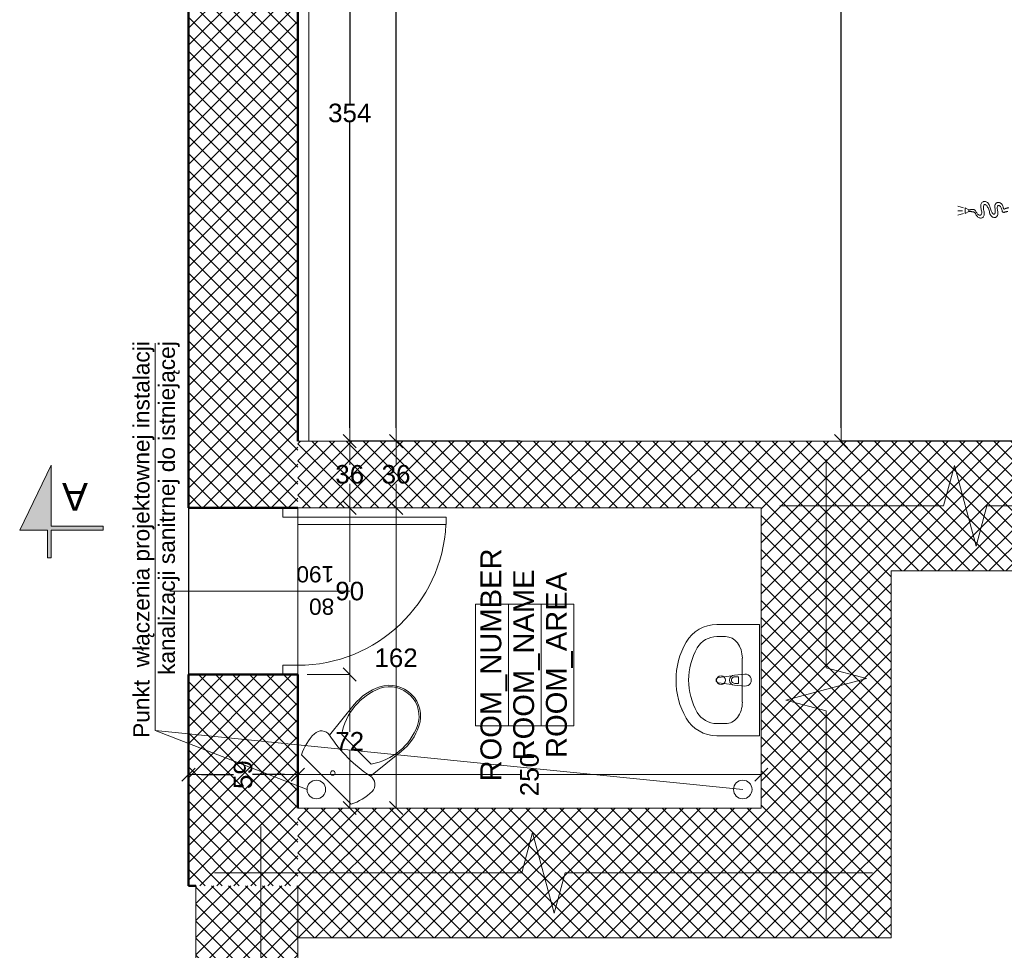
# Model space of a CAD drawing. Header units: millimetres. Extents: x 309006 to 595006, y -33000 to 67000.
# Tile 8 of 55: x 342304 to 347615, y 10254 to 15276. Entities that reach past the tile are written whole.
import ezdxf
from ezdxf.enums import TextEntityAlignment as Align

# ---------------------------------------------------------------- set-up
doc = ezdxf.new("R2010")
doc.units = ezdxf.units.MM
doc.header["$MEASUREMENT"] = 0
doc.linetypes.add('Przerywana 1_100', pattern=[100, 50, -50])
for name, color, linetype in [('Drzwi ArchiCAD', 7, 'Continuous'), ('Opisy', 7, 'Continuous'), ('Wymiary', 7, 'Continuous'), ('Ściany', 7, 'Continuous')]:
    doc.layers.add(name, color=color, linetype=linetype)
for name, color, linetype, lineweight in [('Drzwi ArchiCAD_Nr_pióra__21', 7, 'Continuous', 50), ('Drzwi ArchiCAD_Nr_pióra__3', 7, 'Continuous', 20), ('Drzwi ArchiCAD_Nr_pióra__4', 7, 'Continuous', 20), ('Instalacje_Nr_pióra__120', 7, 'Continuous', 5), ('Instalacje_Nr_pióra__245', 34, 'Continuous', 20), ('Metryczki pomieszczeń ArchiCADa_Nr_pióra__6', 7, 'Continuous', 13), ('Opisy_Nr_pióra__120', 7, 'Continuous', 5), ('Znaczniki drzwi ArchiCADa_Nr_pióra__5', 7, 'Continuous', 5), ('Znaczniki_Nr_pióra__6', 7, 'Continuous', 13), ('Ściany_Nr_pióra__21', 7, 'Continuous', 50), ('Ściany_Nr_pióra__3', 7, 'Continuous', 20)]:
    doc.layers.add(name, color=color, linetype=linetype, lineweight=lineweight)
for name, color, linetype, lineweight, true_color in [('Drzwi ArchiCAD_Nr_pióra__82', 7, 'Continuous', 5, 0x4b4b4b), ('Wyposażenie_Nr_pióra__43', 7, 'Continuous', 5, 0x4b4b4b), ('Ściany_Nr_pióra__102', 7, 'Continuous', 5, 0x8c8c8c)]:
    doc.layers.add(name, color=color, linetype=linetype, lineweight=lineweight, true_color=true_color)
doc.styles.add('GENERATED_STYLE_1', font='arial.ttf')
doc.styles.add('GENERATED_STYLE_2', font='arial.ttf')
doc.styles.add('GENERATED_STYLE_3', font='arial.ttf')
doc.dimstyles.new('GENERATED_STYLE__1', dxfattribs={"dimtxt": 100, "dimasz": 71.25, "dimexe": 0.18, "dimexo": 50, "dimgap": 0.09, "dimtad": 1, "dimdec": 0, "dimlfac": 0.1, "dimzin": 0, "dimdsep": 46, "dimtxsty": 'GENERATED_STYLE_1', "dimblk": 'ARROWHEAD_6', "dimblk1": 'ARROWHEAD_6', "dimblk2": 'ARROWHEAD_6', "dimcen": 0.09, "dimclrd": 7, "dimclre": 7, "dimclrt": 7, "dimazin": 0, "dimtfac": 1, "dimtdec": 4, "dimtmove": 0, "dimatfit": 3, "dimfxl": 1, "dimtolj": 1, "dimtzin": 0, "dimarcsym": 0})
doc.dimstyles.new('GENERATED_STYLE__2', dxfattribs={"dimtxt": 100, "dimasz": 71.25, "dimexe": 0.18, "dimexo": 50, "dimgap": 0.09, "dimtad": 1, "dimtih": 1, "dimtoh": 1, "dimdec": 0, "dimlfac": 0.1, "dimzin": 0, "dimdsep": 46, "dimtxsty": 'GENERATED_STYLE_1', "dimblk": 'ARROWHEAD_6', "dimblk1": 'ARROWHEAD_6', "dimblk2": 'ARROWHEAD_6', "dimcen": 0.09, "dimclrd": 7, "dimclre": 7, "dimclrt": 7, "dimazin": 0, "dimtfac": 1, "dimtdec": 4, "dimtmove": 0, "dimatfit": 3, "dimfxl": 1, "dimtolj": 1, "dimtzin": 0, "dimarcsym": 0})
pattern_1 = [(45, (0, 0), (-45.961939, 45.961939), []), (135, (0, 0), (45.961939, 45.961939), [])]
pattern_2 = [(135, (366601.16, -272436.916), (-45.961939, -45.961939), []), (225, (366601.16, -272436.916), (-45.961939, 45.961939), [])]

# ---------------------------------------------------------------- blocks, each defined once
blk = doc.blocks.new('D1 Drzwi proste 13_7')
at = {"layer": 'Drzwi ArchiCAD_Nr_pióra__21', "linetype": 'Continuous'}
for p, q in [((-450, 0), (-450, -80)), ((450, 0), (450, -80))]:
    blk.add_line(p, q, dxfattribs=at)
at = {"layer": 'Drzwi ArchiCAD_Nr_pióra__3', "linetype": 'Continuous'}
blk.add_arc((400, 0), 800, 92.866, 180, dxfattribs=at)
at = {"layer": 'Drzwi ArchiCAD_Nr_pióra__4', "linetype": 'Continuous'}
for p, q in [((400, 800), (360, 800)), ((360, 800), (360, 0)), ((400, 0), (400, 800)), ((-400, 0), (-450, 0)), ((-450, 0), (-450, -80)), ((-400, -80), (-400, 0)), ((360, 0), (400, 0)), ((450, 0), (400, 0)), ((400, 0), (400, -80)), ((450, -80), (450, 0)), ((-450, -80), (-400, -80)), ((400, -80), (450, -80))]:
    blk.add_line(p, q, dxfattribs=at)
at = {"layer": 'Drzwi ArchiCAD_Nr_pióra__82', "linetype": 'Przerywana 1_100'}
for p, q in [((-450, 0), (450, 0)), ((-450, -590), (450, -590))]:
    blk.add_line(p, q, dxfattribs=at)
blk = doc.blocks.new('Znacznik O 13_11')
at = {"layer": 'Znaczniki drzwi ArchiCADa_Nr_pióra__5', "linetype": 'Continuous'}
blk.add_line((0, -871.25), (0, 100), dxfattribs=at)
at = {"layer": 'Znaczniki drzwi ArchiCADa_Nr_pióra__5', "style": 'GENERATED_STYLE_1'}
for tag, p in [('AC_MarkerText_3', (-161.25, -587.2295)), ('AC_MarkerText_2', (13.75, -653.6295))]:
    blk.add_attdef(tag, text='', height=87.5, rotation=270, dxfattribs=at).set_placement(p, align=Align.BOTTOM_LEFT)
blk = doc.blocks.new('Znacznik O 13_12')
at = {"layer": 'Znaczniki drzwi ArchiCADa_Nr_pióra__5', "linetype": 'Continuous'}
blk.add_line((0, 281.25), (0, -690), dxfattribs=at)
at = {"layer": 'Znaczniki drzwi ArchiCADa_Nr_pióra__5', "style": 'GENERATED_STYLE_1'}
for tag, p in [('AC_MarkerText_3', (-161.25, 253.5605)), ('AC_MarkerText_2', (13.75, 253.5605))]:
    blk.add_attdef(tag, text='', height=87.5, rotation=270, dxfattribs=at).set_placement(p, align=Align.BOTTOM_LEFT)
blk = doc.blocks.new('Ściana_155', base_point=(293439, 22797.1))
at = {"layer": 'Ściany_Nr_pióra__102', "linetype": 'Continuous'}
h = blk.add_hatch(dxfattribs=at)
h.set_pattern_fill('Bloczki_betonowe', color=256, style=0, pattern_type=2)
h.set_pattern_definition(pattern_1)
h.paths.add_polyline_path([(284179, 23387.1), (283039.7, 23387.1), (283039.7, 22797.1), (284179, 22797.1), (284179, 22877.1)])
h = blk.add_hatch(dxfattribs=at)
h.set_pattern_fill('Bloczki_betonowe', color=256, style=0, pattern_type=2)
h.set_pattern_definition(pattern_1)
h.paths.add_polyline_path([(288979, 23387.1), (285079, 23387.1), (285079, 22877.1), (285079, 22797.1), (288979, 22797.1), (288979, 23307.1)])
h = blk.add_hatch(dxfattribs=at)
h.set_pattern_fill('Bloczki_betonowe', color=256, style=0, pattern_type=2)
h.set_pattern_definition(pattern_1)
h.paths.add_polyline_path([(289879, 23307.1), (289879, 22797.1), (293439, 22797.1), (294019, 23387.1), (289879, 23387.1)])
at = {"layer": 'Ściany_Nr_pióra__21', "linetype": 'Continuous'}
for p, q in [((284179, 22877.1), (284179, 23387.1)), ((285079, 22877.1), (285079, 23387.1)), ((288979, 23387.1), (288979, 23307.1)), ((289879, 23387.1), (289879, 23307.1)), ((288979, 23307.1), (288979, 22797.1)), ((289879, 23307.1), (289879, 22797.1)), ((284179, 22797.1), (284179, 22877.1)), ((285079, 22797.1), (285079, 22877.1))]:
    blk.add_line(p, q, dxfattribs=at)
at = {"layer": 'Ściany_Nr_pióra__21', "linetype": 'Continuous', "flags": 128}
for points in [[(284179, 23387.1), (283039.7, 23387.1)], [(283039.7, 23387.1), (283039.7, 23347.1)], [(288979, 23387.1), (285079, 23387.1)], [(294019, 23387.1), (289879, 23387.1)], [(283459, 22797.1), (284179, 22797.1)], [(285439, 22797.1), (288979, 22797.1)], [(289879, 22797.1), (293439, 22797.1)]]:
    blk.add_lwpolyline(points, dxfattribs=at)
at = {"layer": 'Drzwi ArchiCAD', "color": 251, "linetype": 'Continuous', "lineweight": 20, "true_color": 0x6a6a6a, "xscale": -1, "zscale": 1000}
blk.add_blockref('D1 Drzwi proste 13_7', (289429, 23387.1), dxfattribs=at)
at = {"layer": 'Drzwi ArchiCAD', "color": 251, "linetype": 'Continuous', "lineweight": 20, "true_color": 0x6a6a6a, "xscale": -1, "zscale": 1000, "rotation": 180}
blk.add_blockref('D1 Drzwi proste 13_7', (284629, 22797.1), dxfattribs=at)
at = {"layer": 'Znaczniki drzwi ArchiCADa_Nr_pióra__5'}
ref = blk.add_blockref('Znacznik O 13_11', (289429, 22797.1), dxfattribs=dict(at, rotation=180))
ref.add_attrib('AC_MarkerText_2', '80', dxfattribs={"color": 7, "height": 87.5, "rotation": 90, "style": 'GENERATED_STYLE_1'}).set_placement((289415.3, 23507.9), align=Align.BOTTOM_LEFT)
ref.add_attrib('AC_MarkerText_3', '190', dxfattribs={"color": 7, "height": 87.5, "rotation": 90, "style": 'GENERATED_STYLE_1'}).set_placement((289590.3, 23441.5), align=Align.BOTTOM_LEFT)
ref = blk.add_blockref('Znacznik O 13_12', (284629, 22797.1), dxfattribs=dict(at, rotation=180))
ref.add_attrib('AC_MarkerText_2', '80', dxfattribs={"color": 7, "height": 87.5, "rotation": 90, "style": 'GENERATED_STYLE_1'}).set_placement((284615.3, 22600.7), align=Align.BOTTOM_LEFT)
ref.add_attrib('AC_MarkerText_3', '190', dxfattribs={"color": 7, "height": 87.5, "rotation": 90, "style": 'GENERATED_STYLE_1'}).set_placement((284790.3, 22600.7), align=Align.BOTTOM_LEFT)
blk = doc.blocks.new('ARROWHEAD_6')
at = {"color": 0, "linetype": 'Continuous', "lineweight": 0}
for p, q in [((0, 0), (-1, 0)), ((-0.5, -0.5), (0.5, 0.5))]:
    blk.add_line(p, q, dxfattribs=at)
blk = doc.blocks.new('*D1179')
at = {"layer": 'Defpoints', "color": 0}
for p in [(343804.1, 16542.1), (344084.1, 16542.1), (345054.1, 13002.1)]:
    blk.add_point(p, dxfattribs=at)
at = {"layer": 'Wymiary', "color": 7, "linetype": 'Continuous', "lineweight": -2}
for p, q in [((343854.1, 16542.1), (344084.2, 16542.1)), ((344084.1, 16470.9), (344084.1, 14823.2)), ((344084.1, 13073.4), (344084.1, 14721)), ((345004.1, 13002.1), (344083.9, 13002.1))]:
    blk.add_line(p, q, dxfattribs=at)
at = {"layer": 'Wymiary', "color": 7, "lineweight": -2, "xscale": 71.25, "yscale": 71.25, "zscale": 71.25}
for p, rotation in [((344084.1, 16542.1), 90), ((344084.1, 13002.1), 270)]:
    blk.add_blockref('ARROWHEAD_6', p, dxfattribs=dict(at, rotation=rotation))
at = {"layer": 'Wymiary', "color": 7, "lineweight": 5, "insert": (344084.1, 14772.1), "char_height": 100, "attachment_point": 5, "style": 'GENERATED_STYLE_1'}
blk.add_mtext('\\A1;354', dxfattribs=at)
blk = doc.blocks.new('*D1185')
at = {"layer": 'Defpoints', "color": 0}
for p in [(344334.1, 21002.1), (345804.1, 21002.1), (345054.1, 13002.1)]:
    blk.add_point(p, dxfattribs=at)
at = {"layer": 'Wymiary', "color": 7, "linetype": 'Continuous', "lineweight": -2}
for p, q in [((345754.1, 21002.1), (344333.9, 21002.1)), ((344334.1, 20930.9), (344334.1, 17053.2)), ((344334.1, 13073.4), (344334.1, 16951)), ((345004.1, 13002.1), (344333.9, 13002.1))]:
    blk.add_line(p, q, dxfattribs=at)
at = {"layer": 'Wymiary', "color": 7, "lineweight": -2, "xscale": 71.25, "yscale": 71.25, "zscale": 71.25}
for p, rotation in [((344334.1, 21002.1), 90), ((344334.1, 13002.1), 270)]:
    blk.add_blockref('ARROWHEAD_6', p, dxfattribs=dict(at, rotation=rotation))
at = {"layer": 'Wymiary', "color": 7, "lineweight": 5, "insert": (344334.1, 17002.1), "char_height": 100, "attachment_point": 5, "style": 'GENERATED_STYLE_1'}
blk.add_mtext('\\A1;800', dxfattribs=at)
blk = doc.blocks.new('*D1187')
at = {"layer": 'Defpoints', "color": 0}
for p in [(346734.1, 17992.1), (347804.1, 17992.1), (347804.1, 13002.1)]:
    blk.add_point(p, dxfattribs=at)
at = {"layer": 'Wymiary', "color": 7, "linetype": 'Continuous', "lineweight": -2}
for p, q in [((347754.1, 17992.1), (346733.9, 17992.1)), ((346734.1, 17920.9), (346734.1, 15548.2)), ((346734.1, 13073.4), (346734.1, 15446)), ((347754.1, 13002.1), (346733.9, 13002.1))]:
    blk.add_line(p, q, dxfattribs=at)
at = {"layer": 'Wymiary', "color": 7, "lineweight": -2, "xscale": 71.25, "yscale": 71.25, "zscale": 71.25}
for p, rotation in [((346734.1, 17992.1), 90), ((346734.1, 13002.1), 270)]:
    blk.add_blockref('ARROWHEAD_6', p, dxfattribs=dict(at, rotation=rotation))
at = {"layer": 'Wymiary', "color": 7, "lineweight": 5, "insert": (346734.1, 15497.1), "char_height": 100, "attachment_point": 5, "style": 'GENERATED_STYLE_1'}
blk.add_mtext('\\A1;499', dxfattribs=at)
blk = doc.blocks.new('*D1311')
at = {"layer": 'Defpoints', "color": 0}
for p in [(343214.1, 15802.5), (343214.1, 11202.1), (343804.1, 11022.1)]:
    blk.add_point(p, dxfattribs=at)
at = {"layer": 'Wymiary', "color": 7, "linetype": 'Continuous', "lineweight": -2}
for p, q in [((343214.1, 15752.5), (343214.1, 11201.9)), ((343285.3, 11202.1), (343457.9, 11202.1)), ((343732.8, 11202.1), (343560.2, 11202.1)), ((343804.1, 11072.1), (343804.1, 11202.3))]:
    blk.add_line(p, q, dxfattribs=at)
at = {"layer": 'Wymiary', "color": 7, "lineweight": -2, "xscale": 71.25, "yscale": 71.25, "zscale": 71.25, "rotation": 180}
blk.add_blockref('ARROWHEAD_6', (343214.1, 11202.1), dxfattribs=at)
at = {"layer": 'Wymiary', "color": 7, "lineweight": -2, "xscale": 71.25, "yscale": 71.25, "zscale": 71.25}
blk.add_blockref('ARROWHEAD_6', (343804.1, 11202.1), dxfattribs=at)
at = {"layer": 'Wymiary', "color": 7, "lineweight": 5, "insert": (343509.1, 11202.1), "char_height": 100, "attachment_point": 5, "rotation": 90, "style": 'GENERATED_STYLE_1'}
blk.add_mtext('\\A1;59', dxfattribs=at)

msp = doc.modelspace()

# ---------------------------------------------------------------- hatches: boundary and pattern name
at = {"layer": 'Ściany_Nr_pióra__102', "linetype": 'Continuous', "lineweight": 5}
h = msp.add_hatch(dxfattribs=at)
h.set_pattern_fill('Bloczki_betonowe', color=256, angle=90, style=0, pattern_type=2)
h.set_pattern_definition(pattern_2)
h.paths.add_polyline_path([(346304.1, 13002.1), (343804.1, 13002.1), (343804.1, 12642.1), (346304.1, 12642.1)])
h = msp.add_hatch(dxfattribs=at)
h.set_pattern_fill('Bloczki_betonowe', color=256, angle=90, style=0, pattern_type=2)
h.set_pattern_definition(pattern_2)
h.paths.add_polyline_path([(347004.1, 10322.1), (347004.1, 12302.1), (346304.1, 13002.1), (346304.1, 11022.1)])
h = msp.add_hatch(dxfattribs=at)
h.set_pattern_fill('Bloczki_betonowe', color=256, angle=90, style=0, pattern_type=2)
h.set_pattern_definition(pattern_2)
h.paths.add_polyline_path([(347804.1, 13002.1), (346304.1, 13002.1), (347004.1, 12302.1), (348504.1, 12302.1)])
h = msp.add_hatch(dxfattribs=at)
h.set_pattern_fill('Bloczki_betonowe', color=256, angle=90, style=0, pattern_type=2)
h.set_pattern_definition(pattern_2)
h.paths.add_polyline_path([(343804.1, 10322.1), (347004.1, 10322.1), (346304.1, 11022.1), (343804.1, 11022.1)])
h = msp.add_hatch(dxfattribs=at)
h.set_pattern_fill('Bloczki_betonowe', color=256, angle=90, style=0, pattern_type=2)
h.set_pattern_definition(pattern_2)
h.paths.add_polyline_path([(343254.1, 10602.8), (343254.1, 7832.1), (343804.1, 8532.1), (343804.1, 10602.8)])

# ---------------------------------------------------------------- linework, layer by layer
at = {"layer": 'Instalacje_Nr_pióra__120', "linetype": 'Continuous', "lineweight": 5}
for p, q in [((343034.1, 11440.3), (343034.1, 13530.7)), ((343854.1, 11122.1), (343034.1, 11440.3)), ((343034.1, 11440.3), (346204.1, 11122.1))]:
    msp.add_line(p, q, dxfattribs=at)
at = {"layer": 'Instalacje_Nr_pióra__245', "linetype": 'Continuous', "lineweight": 5}
for centre in [(343904.1, 11122.1), (346204.1, 11122.1)]:
    msp.add_circle(centre, 50, dxfattribs=at)
at = {"layer": 'Metryczki pomieszczeń ArchiCADa_Nr_pióra__6', "linetype": 'Continuous', "lineweight": 5}
for p, q in [((344763.3, 11465.8), (344763.3, 12122.3)), ((344763.3, 12122.3), (344940.1, 12122.3)), ((344940.1, 12122.3), (344940.1, 11465.8)), ((344940.1, 11465.8), (344940.1, 12122.3)), ((344940.1, 12122.3), (345116.9, 12122.3)), ((345116.9, 12122.3), (345116.9, 11465.8)), ((345116.9, 11465.8), (345116.9, 12122.3)), ((345116.9, 12122.3), (345293.7, 12122.3)), ((345293.7, 12122.3), (345293.7, 11465.8)), ((344940.1, 11465.8), (344763.3, 11465.8)), ((345116.9, 11465.8), (344940.1, 11465.8)), ((345293.7, 11465.8), (345116.9, 11465.8))]:
    msp.add_line(p, q, dxfattribs=at)
at = {"layer": 'Opisy', "color": 9, "linetype": 'Continuous', "lineweight": 5}
for p, q in [((346304.1, 12642.1), (343804.1, 12642.1)), ((343804.1, 12642.1), (343804.1, 11022.1)), ((346304.1, 11022.1), (346304.1, 12642.1)), ((343804.1, 11022.1), (346304.1, 11022.1))]:
    msp.add_line(p, q, dxfattribs=at)
at = {"layer": 'Opisy', "color": 9, "linetype": 'Continuous', "lineweight": 5, "flags": 128}
msp.add_lwpolyline([(347804.1, 21002.1), (343804.1, 21002.1), (343804.1, 13002.1), (347804.1, 13002.1)], close=True, dxfattribs=at)
at = {"layer": 'Opisy_Nr_pióra__120', "linetype": 'Continuous', "lineweight": 5}
for p, q in [((346654.1, 12902.1), (346654.1, 11778.6)), ((347345.8, 12869.4), (347287.6, 12652.1)), ((347345.8, 12869.4), (347462.3, 12434.8)), ((347287.6, 12652.1), (346404.1, 12652.1)), ((347520.5, 12652.1), (347462.3, 12434.8)), ((348404.1, 12652.1), (347520.5, 12652.1)), ((346654.1, 11778.6), (346871.4, 11720.3)), ((346436.7, 11603.9), (346871.4, 11720.3)), ((346436.7, 11603.9), (346654.1, 11545.6)), ((346654.1, 11545.6), (346654.1, 10422.1)), ((343604.1, 10922.1), (343604.1, 9543.6)), ((345070.8, 10889.4), (345012.6, 10672.1)), ((345070.8, 10889.4), (345187.3, 10454.8)), ((345012.6, 10672.1), (343354.1, 10672.1)), ((345245.5, 10672.1), (345187.3, 10454.8)), ((346904.1, 10672.1), (345245.5, 10672.1))]:
    msp.add_line(p, q, dxfattribs=at)
at = {"layer": 'Wymiary', "color": 7, "linetype": 'Continuous', "lineweight": 5}
for p, q in [((345004.1, 13002.1), (344083.9, 13002.1)), ((345004.1, 13002.1), (344333.9, 13002.1)), ((344084.1, 12930.9), (344084.1, 12873.2)), ((344334.1, 12930.9), (344334.1, 12873.2)), ((344084.1, 12713.4), (344084.1, 12771)), ((344334.1, 12713.4), (344334.1, 12771)), ((345004.1, 12642.1), (344083.9, 12642.1)), ((345004.1, 12642.1), (344083.9, 12642.1)), ((346254.1, 12642.1), (344333.9, 12642.1)), ((346254.1, 12642.1), (344333.9, 12642.1)), ((344084.1, 12570.9), (344084.1, 12243.2)), ((344334.1, 12570.9), (344334.1, 11883.2)), ((344084.1, 11813.4), (344084.1, 12141)), ((343854.1, 11742.1), (344084.2, 11742.1)), ((343854.1, 11742.1), (344084.2, 11742.1)), ((344334.1, 11093.4), (344334.1, 11781)), ((344084.1, 11670.9), (344084.1, 11432.4)), ((344084.1, 11093.4), (344084.1, 11331.8)), ((343804.1, 11072.1), (343804.1, 11202.3)), ((343875.3, 11202.1), (345002.9, 11202.1)), ((346232.8, 11202.1), (345105.2, 11202.1)), ((346304.1, 11072.1), (346304.1, 11202.3)), ((343854.1, 11022.1), (344084.2, 11022.1)), ((346254.1, 11022.1), (344333.9, 11022.1))]:
    msp.add_line(p, q, dxfattribs=at)
at = {"layer": 'Wyposażenie_Nr_pióra__43', "linetype": 'Continuous', "lineweight": 5}
for p, q in [((346294.1, 12012.1), (346065, 12012.1)), ((346294.1, 12012.1), (346294.1, 11412.1)), ((346110.8, 11946.9), (346065, 11946.9)), ((346201.7, 11830.9), (346201.7, 11593.3)), ((346158.7, 11739.5), (346215.9, 11744.7)), ((346073.5, 11726.6), (346145.7, 11735.2)), ((346145.7, 11689), (346073.5, 11697.6)), ((346158.7, 11684.7), (346215.9, 11679.5)), ((346181.9, 11729.9), (346161.6, 11729.9)), ((346161.6, 11694.4), (346181.9, 11694.4)), ((346181.9, 11694.4), (346181.9, 11729.9)), ((343975.4, 11414.5), (344108.9, 11580.2)), ((346201.8, 11593.3), (346201.7, 11593.3)), ((346110.8, 11477.3), (346065, 11477.3)), ((344200.4, 11259.3), (344041.2, 11418.4)), ((346294.1, 11412.1), (346065, 11412.1)), ((344196.4, 11193.5), (344362.1, 11327)), ((344091.2, 11042.1), (343824.1, 11309.3))]:
    msp.add_line(p, q, dxfattribs=at)
at = {"layer": 'Wyposażenie_Nr_pióra__43', "linetype": 'Continuous', "lineweight": 5, "flags": 128}
for points in [[(347394.1, 14260.3), (347364.1, 14270.3)], [(347389.1, 14245.3), (347364.1, 14245.3)], [(347394.1, 14230.3), (347364.1, 14220.3)]]:
    msp.add_lwpolyline(points, dxfattribs=at)
msp.add_lwpolyline([(347424.1, 14250.3), (347424.1, 14240.3), (347404.1, 14230.3), (347404.1, 14260.3)], close=True, dxfattribs=at)
at = {"layer": 'Wyposażenie_Nr_pióra__43', "linetype": 'Continuous', "lineweight": 5, "extrusion": (0, 0, -1)}
for centre, major_axis, ratio, start_param, end_param in [((346065, 11831), (189.4, 0), 0.956522, 3.638567, 4.712389), ((346294.1, 11712.1), (450, 0), 0.956522, 2.644618, 3.638567), ((346065, 11831), (121.2, 0), 0.956522, 3.638567, 4.712389), ((346110.8, 11830.9), (0, 116), 0.784675, 0, 1.570796), ((346294.1, 11712.1), (381.8, 0), 0.956522, 2.644618, 3.638567), ((346161.3, 11712.1), (28.8, 0), 0.956522, 1.661023, 4.622162), ((346215.9, 11712.1), (34.1, 0), 0.956522, 4.712389, 7.853982), ((344299.7, 11517.7), (118, -118), 0.9963, 3.601916, 5.822859), ((344299.7, 11517.7), (112.3, -112.3), 0.9963, 3.60199, 5.822808), ((346075.4, 11712.1), (15.3, 0), 0.956522, 1.695394, 4.587791), ((346161.6, 11712.1), (18.5, 0), 0.956522, 1.570796, 4.712389), ((344363.7, 11361.2), (231.8, -231.8), 0.9963, 2.52997, 3.570063), ((344342.3, 11391.9), (212, -212), 0.9963, 3.034838, 3.601943), ((346110.8, 11593.3), (0, 116), 0.784675, 1.570796, 3.141593), ((346065, 11593.3), (121.2, 0), 0.956522, 1.570796, 2.644618), ((346065, 11593.3), (189.4, 0), 0.956522, 1.570796, 2.644618), ((344096.8, 11219.7), (203.2, -203.2), 0.9963, 2.672126, 3.141601), ((343931.2, 11385.2), (37.6, -37.6), 0.9963, 3.141628, 4.912784), ((344143.2, 11581.7), (231.8, -231.8), 0.9963, 5.854715, 6.894808), ((344173.8, 11560.4), (212, -212), 0.9963, 5.822835, 6.38994), ((344627.8, 11845.9), (555.1, -555.1), 0.9963, 1.370375, 1.771221), ((344627.8, 11845.9), (555.1, -555.1), 0.9963, 1.370375, 1.771221), ((344627.8, 11845.9), (555.1, -555.1), 0.9963, 1.37037, 1.771222), ((344167.2, 11149.3), (37.6, -37.6), 0.9963, 4.511994, 6.28315), ((344001.6, 11314.9), (203.2, -203.2), 0.9963, 6.283177, 6.752652)]:
    msp.add_ellipse(centre, major_axis=major_axis, ratio=ratio, start_param=start_param, end_param=end_param, dxfattribs=at)
for centre, major_axis, ratio in [((346086.9, 11712.1), (23.9, 0), 0.956522), ((343992.8, 11210.9), (8.62, -8.62), 0.9963), ((343992.8, 11210.9), (8.62, -8.62), 0.9963)]:
    msp.add_ellipse(centre, major_axis=major_axis, ratio=ratio, dxfattribs=at)
at = {"layer": 'Wyposażenie_Nr_pióra__43', "linetype": 'Continuous', "lineweight": 5}
for points in [[(347539.1, 14260.3), (347538.2, 14264.5), (347537, 14268.6), (347535.4, 14272.6), (347534, 14276), (347532.3, 14279.2), (347530.2, 14282.2), (347528.4, 14284.8), (347526.4, 14287.1), (347524, 14289.2), (347521.9, 14290.9), (347519.6, 14292.4), (347517.1, 14293.5), (347514.8, 14294.5), (347512.5, 14295.2), (347510, 14295.3), (347507.7, 14295.5), (347505.4, 14295.3), (347503.2, 14294.7), (347501, 14294), (347498.9, 14292.9), (347497.1, 14291.5), (347495.2, 14290), (347493.5, 14288.1), (347492.2, 14286), (347490.7, 14283.5), (347489.7, 14280.8), (347488.9, 14278.1), (347488.1, 14274.7), (347487.7, 14271.3), (347487.7, 14267.8), (347487.7, 14263.6), (347488.2, 14259.4), (347489.1, 14255.3)], [(347609.1, 14260.3), (347608.6, 14263.7), (347607.9, 14267), (347606.8, 14270.2), (347605.8, 14273), (347604.5, 14275.7), (347602.9, 14278.2), (347601.5, 14280.4), (347599.8, 14282.4), (347597.9, 14284.1), (347596.1, 14285.7), (347594.2, 14287), (347592.1, 14288.1), (347590.1, 14289), (347588, 14289.7), (347585.9, 14290.1), (347583.9, 14290.4), (347581.8, 14290.4), (347579.8, 14290.1), (347577.8, 14289.7), (347575.9, 14289.1), (347574.1, 14288.1), (347572.3, 14287.1), (347570.7, 14285.7), (347569.3, 14284.1), (347567.8, 14282.4), (347566.6, 14280.3), (347565.7, 14278.2), (347564.7, 14275.6), (347564.1, 14272.9), (347563.9, 14270.2), (347563.5, 14266.9), (347563.6, 14263.6), (347564.1, 14260.3)], [(347459.1, 14245.3), (347458.6, 14246.2), (347458.1, 14247), (347457.4, 14247.7), (347456.8, 14248.4), (347456.2, 14248.9), (347455.4, 14249.4), (347454.6, 14249.9), (347453.8, 14250.3), (347452.9, 14250.6), (347452, 14250.9), (347451.1, 14251.1), (347450.1, 14251.2), (347449.1, 14251.4), (347448, 14251.5), (347447, 14251.5), (347445.8, 14251.6), (347444.7, 14251.6), (347443.6, 14251.5), (347442.4, 14251.5), (347441.1, 14251.4), (347439.9, 14251.3), (347438.7, 14251.2), (347437.4, 14251.1), (347436.1, 14251), (347434.8, 14250.9), (347433.5, 14250.8), (347432.2, 14250.7), (347430.8, 14250.6), (347429.5, 14250.5), (347428.1, 14250.4), (347426.8, 14250.4), (347425.4, 14250.3), (347424.1, 14250.3)], [(347459.1, 14230.3), (347458.6, 14231.2), (347458.1, 14232), (347457.4, 14232.8), (347456.8, 14233.6), (347456.1, 14234.2), (347455.4, 14234.8), (347454.6, 14235.5), (347453.8, 14236), (347452.9, 14236.5), (347452, 14237), (347451.1, 14237.4), (347450.1, 14237.7), (347449.1, 14238.1), (347448, 14238.4), (347447, 14238.7), (347445.8, 14239), (347444.7, 14239.2), (347443.6, 14239.4), (347442.4, 14239.6), (347441.2, 14239.7), (347439.9, 14239.8), (347438.7, 14240), (347437.4, 14240), (347436.1, 14240.1), (347434.8, 14240.2), (347433.5, 14240.2), (347432.2, 14240.3), (347430.8, 14240.3), (347429.5, 14240.3), (347428.1, 14240.3), (347426.8, 14240.3), (347425.4, 14240.3), (347424.1, 14240.3)], [(347489.1, 14255.3), (347490.3, 14251.7), (347491.3, 14247.9), (347492.1, 14244.2), (347492.7, 14241.2), (347493.1, 14238.2), (347493.1, 14235.2), (347493.2, 14232.9), (347493, 14230.6), (347492.5, 14228.3), (347492.1, 14226.7), (347491.5, 14225), (347490.4, 14223.6), (347489.6, 14222.5), (347488.5, 14221.5), (347487.2, 14220.9), (347486, 14220.3), (347484.6, 14220.1), (347483.2, 14220.2), (347481.5, 14220.3), (347480, 14220.8), (347478.5, 14221.5), (347476.7, 14222.3), (347475, 14223.4), (347473.5, 14224.7), (347471.6, 14226.2), (347469.9, 14227.9), (347468.4, 14229.8), (347466.5, 14231.9), (347464.9, 14234.2), (347463.5, 14236.6), (347461.8, 14239.4), (347460.3, 14242.3), (347459.1, 14245.3)], [(347504.1, 14245.3), (347505.3, 14241.6), (347506.2, 14237.8), (347506.7, 14233.9), (347507.1, 14230.7), (347507.2, 14227.5), (347506.8, 14224.3), (347506.5, 14221.7), (347505.9, 14219.1), (347504.8, 14216.6), (347503.8, 14214.5), (347502.5, 14212.5), (347500.9, 14210.8), (347499.5, 14209.3), (347497.7, 14208), (347495.8, 14207.1), (347493.9, 14206.1), (347491.8, 14205.6), (347489.6, 14205.4), (347487.4, 14205.1), (347485.2, 14205.3), (347483, 14205.8), (347480.6, 14206.3), (347478.3, 14207.2), (347476.2, 14208.4), (347473.8, 14209.8), (347471.6, 14211.5), (347469.7, 14213.4), (347467.4, 14215.5), (347465.5, 14218), (347463.8, 14220.6), (347461.9, 14223.7), (347460.3, 14226.9), (347459.1, 14230.3)], [(347534.1, 14240.3), (347533.2, 14244.2), (347532.1, 14248), (347530.9, 14251.7), (347529.8, 14255), (347528.5, 14258.1), (347527, 14261.2), (347525.7, 14263.9), (347524.3, 14266.4), (347522.6, 14268.8), (347521.3, 14270.8), (347519.8, 14272.7), (347518.1, 14274.3), (347516.8, 14275.6), (347515.3, 14276.8), (347513.7, 14277.6), (347512.4, 14278.3), (347511, 14278.7), (347509.6, 14278.7), (347508.3, 14278.6), (347507.1, 14278.1), (347506.1, 14277.3), (347504.9, 14276.3), (347504.1, 14274.8), (347503.6, 14273.3), (347502.8, 14271.2), (347502.4, 14269), (347502.2, 14266.8), (347501.9, 14263.7), (347502, 14260.6), (347502.3, 14257.5), (347502.6, 14253.4), (347503.2, 14249.3), (347504.1, 14245.3)], [(347579.1, 14240.3), (347579.9, 14237.4), (347580.4, 14234.4), (347580.5, 14231.3), (347580.5, 14228.7), (347580.3, 14226), (347579.6, 14223.5), (347579, 14221.2), (347578.1, 14219), (347576.8, 14217.1), (347575.6, 14215.2), (347574.2, 14213.6), (347572.5, 14212.2), (347570.8, 14210.9), (347569, 14209.9), (347567.1, 14209.2), (347565.1, 14208.5), (347563, 14208.2), (347560.9, 14208.2), (347558.7, 14208.2), (347556.6, 14208.6), (347554.5, 14209.4), (347552.2, 14210.2), (347550.1, 14211.5), (347548.2, 14213), (347546, 14214.8), (347544.1, 14216.9), (347542.4, 14219.2), (347540.5, 14222), (347538.9, 14225.1), (347537.6, 14228.3), (347536, 14232.1), (347534.9, 14236.2), (347534.1, 14240.3)], [(347564.1, 14260.3), (347564.9, 14256.6), (347565.5, 14252.9), (347565.9, 14249.2), (347566.3, 14246.2), (347566.5, 14243.2), (347566.3, 14240.2), (347566.3, 14238), (347566, 14235.7), (347565.4, 14233.5), (347565, 14232), (347564.5, 14230.4), (347563.5, 14229.1), (347562.8, 14228.1), (347561.8, 14227.2), (347560.7, 14226.8), (347559.6, 14226.5), (347558.4, 14226.5), (347557.3, 14226.8), (347555.9, 14227.3), (347554.6, 14228.1), (347553.5, 14229.1), (347552, 14230.4), (347550.7, 14231.9), (347549.6, 14233.5), (347548.1, 14235.6), (347546.8, 14237.9), (347545.7, 14240.2), (347544.3, 14243.1), (347543.1, 14246.1), (347542.1, 14249.2), (347540.9, 14252.8), (347539.9, 14256.6), (347539.1, 14260.3)], [(347604.1, 14240.3), (347603.2, 14244.1), (347602.2, 14247.8), (347601, 14251.5), (347600, 14254.5), (347598.8, 14257.5), (347597.4, 14260.4), (347596.3, 14262.7), (347595, 14265), (347593.5, 14267.1), (347592.4, 14268.7), (347591.1, 14270.2), (347589.6, 14271.6), (347588.5, 14272.5), (347587.2, 14273.4), (347585.8, 14273.8), (347584.7, 14274.1), (347583.5, 14274.2), (347582.4, 14273.8), (347581.3, 14273.4), (347580.3, 14272.5), (347579.6, 14271.6), (347578.6, 14270.2), (347578.1, 14268.7), (347577.7, 14267.1), (347577.1, 14264.9), (347576.9, 14262.7), (347576.8, 14260.4), (347576.7, 14257.4), (347576.8, 14254.4), (347577.2, 14251.5), (347577.6, 14247.7), (347578.2, 14244), (347579.1, 14240.3)], [(347634.1, 14240.3), (347632.1, 14240.3), (347630.1, 14240.3), (347628.1, 14240.1), (347626.5, 14240), (347625, 14239.8), (347623.5, 14239.5), (347622.4, 14239.3), (347621.3, 14239), (347620.2, 14238.7), (347619.4, 14238.4), (347618.6, 14238.1), (347617.8, 14237.8), (347617.2, 14237.5), (347616.6, 14237.2), (347616, 14236.9), (347615.6, 14236.7), (347615.1, 14236.5), (347614.6, 14236.3), (347614.2, 14236.1), (347613.8, 14236), (347613.4, 14235.9), (347612.9, 14235.8), (347612.4, 14235.9), (347612, 14236), (347611.3, 14236.1), (347610.7, 14236.4), (347610.1, 14236.7), (347609.2, 14237.1), (347608.4, 14237.6), (347607.6, 14238.1), (347606.4, 14238.8), (347605.2, 14239.5), (347604.1, 14240.3)], [(347639.1, 14260.3), (347637, 14260.3), (347634.9, 14260.2), (347632.8, 14260), (347631.1, 14259.8), (347629.4, 14259.5), (347627.7, 14259.1), (347626.3, 14258.8), (347624.9, 14258.4), (347623.6, 14257.9), (347622.4, 14257.5), (347621.3, 14257), (347620.3, 14256.5), (347619.4, 14256.1), (347618.5, 14255.7), (347617.6, 14255.2), (347617, 14254.9), (347616.3, 14254.6), (347615.6, 14254.2), (347615.1, 14254), (347614.5, 14253.8), (347614, 14253.7), (347613.5, 14253.6), (347613, 14253.7), (347612.6, 14253.8), (347612.2, 14254), (347611.8, 14254.4), (347611.5, 14254.8), (347611, 14255.5), (347610.6, 14256.2), (347610.3, 14256.9), (347609.8, 14258), (347609.4, 14259.2), (347609.1, 14260.3)]]:
    msp.add_open_spline(points, degree=3, knots=[0, 0, 0, 0, 1, 1, 1, 2, 2, 2, 3, 3, 3, 4, 4, 4, 5, 5, 5, 6, 6, 6, 7, 7, 7, 8, 8, 8, 9, 9, 9, 10, 10, 10, 11, 11, 11, 11], dxfattribs=at)
at = {"layer": 'Znaczniki_Nr_pióra__6', "linetype": 'Continuous', "lineweight": 5}
for p, q in [((342474.1, 12872.1), (342304.1, 12522.1)), ((342474.1, 12542.1), (342474.1, 12872.1)), ((342754.1, 12542.1), (342474.1, 12542.1)), ((342754.1, 12522.1), (342754.1, 12542.1)), ((342304.1, 12522.1), (342454.1, 12522.1)), ((342454.1, 12522.1), (342454.1, 12372.1)), ((342474.1, 12372.1), (342474.1, 12522.1)), ((342474.1, 12522.1), (342754.1, 12522.1)), ((342454.1, 12372.1), (342474.1, 12372.1))]:
    msp.add_line(p, q, dxfattribs=at)
at = {"layer": 'Znaczniki_Nr_pióra__6', "linetype": 'Continuous', "lineweight": 5, "extrusion": (0, 0, -1)}
for points in [[(-342454.1, 12522.1), (-342474.1, 12872.1), (-342304.1, 12522.1)], [(-342474.1, 12872.1), (-342454.1, 12522.1), (-342474.1, 12372.1)], [(-342754.1, 12522.1), (-342474.1, 12542.1), (-342474.1, 12522.1)], [(-342474.1, 12542.1), (-342754.1, 12522.1), (-342754.1, 12542.1)], [(-342474.1, 12372.1), (-342454.1, 12522.1), (-342454.1, 12372.1)]]:
    msp.add_solid(points, dxfattribs=at)
at = {"layer": 'Znaczniki_Nr_pióra__6', "linetype": 'Continuous', "lineweight": 5}
for points in [[(342474.1, 12872.1), (342474.1, 12372.1), (342474.1, 12522.1)], [(342474.1, 12872.1), (342474.1, 12522.1), (342474.1, 12542.1)]]:
    msp.add_solid(points, dxfattribs=at)
at = {"layer": 'Ściany_Nr_pióra__21', "linetype": 'Continuous', "lineweight": 5, "flags": 128}
for points in [[(346304.1, 13002.1), (343804.1, 13002.1)], [(347804.1, 13002.1), (346304.1, 13002.1)], [(343804.1, 12642.1), (346304.1, 12642.1)], [(346304.1, 12642.1), (346304.1, 11022.1)], [(347004.1, 10322.1), (347004.1, 12302.1)], [(347004.1, 12302.1), (348504.1, 12302.1)], [(346304.1, 11022.1), (343804.1, 11022.1)], [(343254.1, 10602.8), (343254.1, 7832.1)], [(343804.1, 8532.1), (343804.1, 10602.8)], [(343804.1, 10322.1), (347004.1, 10322.1)]]:
    msp.add_lwpolyline(points, dxfattribs=at)
at = {"layer": 'Ściany_Nr_pióra__3', "linetype": 'Continuous', "lineweight": 5}
msp.add_line((343864.1, 13002.1), (343864.1, 16542.1), dxfattribs=at)

# ---------------------------------------------------------------- block references
at = {"layer": 'Wymiary', "color": 7, "lineweight": 5, "xscale": 71.25, "yscale": 71.25, "zscale": 71.25}
for p, rotation in [((344084.1, 13002.1), 90), ((344334.1, 13002.1), 90), ((344084.1, 12642.1), 270), ((344334.1, 12642.1), 270), ((344084.1, 12642.1), 90), ((344334.1, 12642.1), 90), ((344084.1, 11742.1), 270), ((344084.1, 11742.1), 90), ((343804.1, 11202.1), 180), ((344084.1, 11022.1), 270), ((344334.1, 11022.1), 270)]:
    msp.add_blockref('ARROWHEAD_6', p, dxfattribs=dict(at, rotation=rotation))
msp.add_blockref('ARROWHEAD_6', (346304.1, 11202.1), dxfattribs=at)
at = {"layer": 'Ściany', "lineweight": 5, "rotation": 90}
msp.add_blockref('Ściana_155', (343804.1, 21002.1), dxfattribs=at)

# ---------------------------------------------------------------- texts
at = {"layer": 'Instalacje_Nr_pióra__120', "linetype": 'Continuous', "lineweight": 5, "style": 'GENERATED_STYLE_1'}
for s, p in [('Punkt  włączenia projektownej instalacji', (343004, 11400.8)), ('kanalizacji sanitrnej do istniejącej', (343141.1, 11740.3))]:
    msp.add_text(s, height=87.5, rotation=90, dxfattribs=at).set_placement(p)
at = {"layer": 'Metryczki pomieszczeń ArchiCADa_Nr_pióra__6', "lineweight": 5}
for tag, text, style, p in [('ROOM_NUMBER', '0.17', 'GENERATED_STYLE_2', (344789.1, 11794)), ('ROOM_NAME', 'WC', 'GENERATED_STYLE_2', (344965.8, 11794)), ('ROOM_AREA', '4,05 m2', 'GENERATED_STYLE_1', (345142.6, 11794))]:
    msp.add_attdef(tag, text=text, height=112.5, rotation=90, dxfattribs=dict(at, style=style)).set_placement(p, align=Align.TOP_CENTER)
at = {"layer": 'Wymiary', "color": 7, "lineweight": 5, "char_height": 100, "attachment_point": 5, "style": 'GENERATED_STYLE_1'}
for s, insert in [('\\A1;36', (344084.1, 12822.1)), ('\\A1;36', (344334.1, 12822.1)), ('\\A1;90', (344084.1, 12192.1)), ('\\A1;162', (344334.1, 11832.1)), ('\\A1;72', (344084.1, 11382.1))]:
    msp.add_mtext(s, dxfattribs=dict(at, insert=insert))
at = {"layer": 'Wymiary', "color": 7, "lineweight": 5, "insert": (345054.1, 11202.1), "char_height": 100, "attachment_point": 5, "rotation": 90, "style": 'GENERATED_STYLE_1'}
msp.add_mtext('\\A1;250', dxfattribs=at)
at = {"layer": 'Znaczniki_Nr_pióra__6', "linetype": 'Continuous', "lineweight": 5, "style": 'GENERATED_STYLE_3'}
msp.add_text('A', height=150, rotation=180, dxfattribs=at).set_placement((342672.2, 12776.4))

# ---------------------------------------------------------------- dimensions: what is measured, and where the dimension line sits
at = {"layer": 'Wymiary', "linetype": 'Continuous', "lineweight": 5}
for base, p1, p2, picture, middle in [((344334.1, 21002.1), (345054.1, 13002.1), (345804.1, 21002.1), '*D1185', (344334.1, 17002.1)), ((346734.1, 17992.1), (347804.1, 13002.1), (347804.1, 17992.1), '*D1187', (346734.1, 15497.1)), ((344084.1, 16542.1), (345054.1, 13002.1), (343804.1, 16542.1), '*D1179', (344084.1, 14772.1))]:
    dim = msp.add_linear_dim(base=base, p1=p1, p2=p2, angle=90, dimstyle='GENERATED_STYLE__2', dxfattribs=at)
    dim.commit()
    dim.dimension.update_dxf_attribs({"geometry": picture, "text_midpoint": middle, "dimtype": 160})
dim = msp.add_linear_dim(base=(343214.1, 11202.1), p1=(343804.1, 11022.1), p2=(343214.1, 15802.5), angle=180, dimstyle='GENERATED_STYLE__1', dxfattribs=at)
dim.commit()
dim.dimension.update_dxf_attribs({"geometry": '*D1311', "text_midpoint": (343509.1, 11202.1), "dimtype": 160, "text_rotation": 90})

doc.saveas('drawing.dxf')
